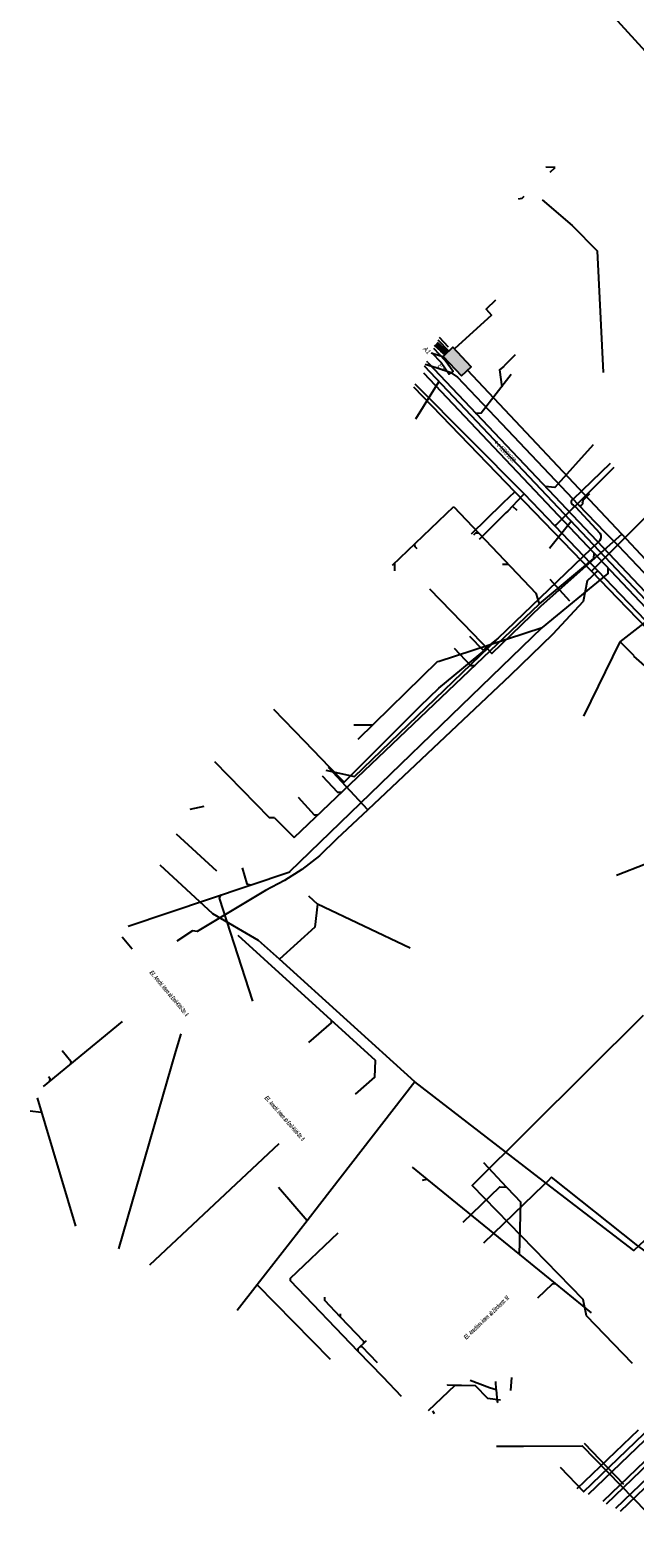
# Model space of a CAD drawing. Header units: metres. Extents: x 2695563 to 2696938, y 1260544 to 1262032.
# Tile 11 of 256: x 2695563 to 2695631, y 1260925 to 1261094. Entities that reach past the tile are written whole.
import ezdxf

# ---------------------------------------------------------------- set-up
doc = ezdxf.new("R2010")
doc.units = ezdxf.units.M
doc.linetypes.add('AUSGEZOGEN', pattern=[0])
for name, color, linetype in [('AW_LK_ Haltung Text', 7, 'AUSGEZOGEN'), ('AW_LK_Ein-Auslauftext', 24, 'AUSGEZOGEN'), ('AW_LK_Haltung', 24, 'AUSGEZOGEN'), ('AW_LK_Trasselinie', 24, 'AUSGEZOGEN'), ('EW_LK_Freitext_Text', 1, 'AUSGEZOGEN'), ('EW_LK_Trasseabs', 1, 'AUSGEZOGEN'), ('EW_LK_Trasserand', 1, 'AUSGEZOGEN'), ('FM_LK_SW_BAUWERK', 94, 'AUSGEZOGEN'), ('FM_LK_SW_TRASSEKANTE', 94, 'AUSGEZOGEN'), ('GA_LK_Leitung', 32, 'AUSGEZOGEN'), ('TV_LK_LEITUNG', 92, 'AUSGEZOGEN'), ('WA_LK_Leitung', 171, 'AUSGEZOGEN')]:
    doc.layers.add(name, color=color, linetype=linetype)
doc.styles.add('ARIAL', font='arial.ttf')
doc.styles.add('ARIALNARROW', font='ARIALN.TTF')
pattern_1 = [(0, (2708005, 1273150), (6075, 6075), [6075, -6075]), (90, (2708005, 1273150), (-6075, 6075), [6075, -6075])]

# ---------------------------------------------------------------- blocks, each defined once
blk = doc.blocks.new('COMPLEXOBJECT_1484')
at = {"layer": 'AW_LK_Trasselinie', "color": 24, "linetype": 'AUSGEZOGEN', "transparency": 33554687}
blk.add_line((5605.92, 11055.76), (5667.41, 10990.78), dxfattribs=at)
blk.add_arc((5676.15, 10999.84), 12.59, 226.0084, 252.1744, dxfattribs=at)
blk = doc.blocks.new('COMPLEXOBJECT_1485')
at = {"layer": 'AW_LK_Trasselinie', "color": 24, "linetype": 'AUSGEZOGEN', "transparency": 33554687}
blk.add_line((5606.41, 11056.92), (5668.28, 10991.62), dxfattribs=at)
blk.add_arc((5676.17, 10999.87), 11.42, 226.2715, 251.9635, dxfattribs=at)
blk = doc.blocks.new('COMPLEXOBJECT_1551')
at = {"layer": 'AW_LK_Haltung', "color": 24, "linetype": 'AUSGEZOGEN', "transparency": 33554687}
blk.add_line((5667.84, 10991.2), (5606.03, 11056.52), dxfattribs=at)
blk.add_arc((5676.15, 10999.85), 11.99, 226.1243, 249.6488, dxfattribs=at)
blk = doc.blocks.new('COMPLEXOBJECT_2483')
at = {"layer": 'EW_LK_Trasseabs', "color": 1, "linetype": 'AUSGEZOGEN', "transparency": 33554687}
blk.add_line((5623.9, 11041.52), (5624.59, 11042.24), dxfattribs=at)
for centre, radius, start, end in [((5623.53, 11041.17), 0.288, 217.7356, 22.4016), ((5624.11, 11041.3), 0.315, 133.7704, 182.0493)]:
    blk.add_arc(centre, radius, start, end, dxfattribs=at)
blk = doc.blocks.new('COMPLEXOBJECT_2487')
at = {"layer": 'EW_LK_Trasseabs', "color": 1, "linetype": 'AUSGEZOGEN', "transparency": 33554687}
for p, q in [((5625.78, 11037.73), (5623.03, 11040.7)), ((5614.33, 11026), (5625.73, 11036.96))]:
    blk.add_line(p, q, dxfattribs=at)
for centre, radius, start, end in [((5622.87, 11041.26), 0.366, 113.7769, 236.9474), ((5622.25, 11039.99), 1.05, 42.564, 66.8136), ((5625.27, 11037.38), 0.617, 317.0306, 34.6716)]:
    blk.add_arc(centre, radius, start, end, dxfattribs=at)

msp = doc.modelspace()

# ---------------------------------------------------------------- hatches: boundary and pattern name
at = {"layer": 'EW_LK_Trasserand', "lineweight": 18, "transparency": 33554687}
h = msp.add_hatch(dxfattribs=at)
h.set_pattern_fill('MUSTER', color=1, scale=6075, style=0, pattern_type=2)
h.set_pattern_definition(pattern_1)
h.paths.add_polyline_path([(2695587.89, 1261079.44), (2695587.89, 1261079.44), (2695587.89, 1261079.44)], flags=0)
h = msp.add_hatch(dxfattribs=at)
h.set_pattern_fill('MUSTER', color=1, scale=6075, style=0, pattern_type=2)
h.set_pattern_definition(pattern_1)
h.paths.add_polyline_path([(2695607.81, 1261057.85), (2695608.88, 1261056.72), (2695609.8, 1261055.41), (2695610.23, 1261055.71), (2695609.33, 1261056.97)], flags=0)
h = msp.add_hatch(dxfattribs=at)
h.set_pattern_fill('MUSTER', color=1, scale=6075, style=0, pattern_type=2)
h.set_pattern_definition(pattern_1)
h.paths.add_polyline_path([(2695627.02, 1260928.92), (2695627.46, 1260928.69), (2695652.72, 1260952.94), (2695674.6, 1260973.83), (2695675.67, 1260975.55), (2695678.54, 1260978.29), (2695678.17, 1260978.68), (2695675.27, 1260975.92), (2695674.2, 1260974.15), (2695652.37, 1260953.24)], flags=0)
h = msp.add_hatch(dxfattribs=at)
h.set_pattern_fill('MUSTER', color=1, scale=6075, style=0, pattern_type=2)
h.set_pattern_definition(pattern_1)
h.paths.add_polyline_path([(2695628.45, 1260928.17), (2695629.03, 1260927.87), (2695641.63, 1260939.94), (2695671.13, 1260968.31), (2695670.73, 1260968.73), (2695641.2, 1260940.39)], flags=0)
at = {"layer": 'FM_LK_SW_BAUWERK', "transparency": 33554687}
msp.add_hatch(color=7, dxfattribs=at).paths.add_polyline_path([(2695611.15, 1261055.23), (2695612.24, 1261056.26), (2695610.19, 1261058.44), (2695609.1, 1261057.41)])

# ---------------------------------------------------------------- linework, layer by layer
at = {"layer": 'AW_LK_Haltung', "color": 24, "linetype": 'AUSGEZOGEN', "transparency": 33554687}
for p, q in [((2695632.62, 1261090.75), (2695627.95, 1261095.88)), ((2695621.69, 1261078.6), (2695620.63, 1261078.64)), ((2695621.14, 1261078.09), (2695621.69, 1261078.6)), ((2695609.7, 1261058.47), (2695608.7, 1261059.53)), ((2695617.2, 1261057.59), (2695615.96, 1261056.36)), ((2695606.03, 1261050.41), (2695608.62, 1261054.58)), ((2695603.42, 1261033.99), (2695610.29, 1261040.56)), ((2695621.04, 1261035.89), (2695623.47, 1261038.92)), ((2695603.67, 1261033.37), (2695603.67, 1261034.22)), ((2695615.78, 1261034.11), (2695616.41, 1261034.11)), ((2695621.1, 1261032.41), (2695623.31, 1261029.99)), ((2695592.4, 1261003.45), (2695619.91, 1261029.65)), ((2695591.88, 1260999.61), (2695620.24, 1261027.01)), ((2695608.54, 1261023.2), (2695620.21, 1261027)), ((2695624.92, 1261017.05), (2695628.99, 1261025.39)), ((2695630.54, 1261023.82), (2695628.99, 1261025.39)), ((2695599.56, 1261014.49), (2695608.53, 1261023.21)), ((2695639.99, 1261015.42), (2695630.53, 1261023.8)), ((2695599.07, 1261016.09), (2695601.2, 1261016.09)), ((2695582.25, 1261006.91), (2695580.66, 1261006.59)), ((2695590.17, 1261005.65), (2695592.4, 1261003.45)), ((2695583.69, 1260999.66), (2695579.19, 1261003.8)), ((2695573.73, 1260993.5), (2695591.88, 1260999.6)), ((2695574.18, 1260990.9), (2695573.07, 1260992.25)), ((2695573.09, 1260982.81), (2695564.2, 1260975.5)), ((2695563.98, 1260972.6), (2695562.74, 1260972.75)), ((2695605.62, 1260966.45), (2695607.29, 1260965.09)), ((2695606.79, 1260965.01), (2695607.29, 1260965.09)), ((2695597.56, 1260949.99), (2695597.56, 1260949.67)), ((2695602.33, 1260942.91), (2695604.39, 1260940.74)), ((2695607.46, 1260939.14), (2695610.45, 1260942)), ((2695614.97, 1260942.39), (2695615.04, 1260941.49)), ((2695616.78, 1260942.86), (2695616.67, 1260941.38)), ((2695607.91, 1260939.12), (2695608.09, 1260938.81)), ((2695622.23, 1260932.8), (2695624.9, 1260930.02))]:
    msp.add_line(p, q, dxfattribs=at)
for points in [[(2695617.58, 1261075.09), (2695617.97, 1261075.16), (2695618.21, 1261075.38)], [(2695616.73, 1261055.37), (2695613.37, 1261051.04), (2695612.72, 1261051.01)], [(2695615.97, 1261056.34), (2695615.43, 1261055.9), (2695615.68, 1261054.02)], [(2695625.95, 1261047.48), (2695621.65, 1261042.7), (2695620.55, 1261042.81)], [(2695610.29, 1261040.55), (2695619.52, 1261030.87), (2695619.89, 1261029.65)], [(2695606.19, 1261035.83), (2695605.95, 1261036.06), (2695605.92, 1261036.36)], [(2695612.57, 1261037.4), (2695612.79, 1261037.61), (2695613.11, 1261037.61)], [(2695619.91, 1261029.65), (2695626.04, 1261034.73), (2695626.06, 1261035.3)], [(2695620.25, 1261027), (2695627.62, 1261033.06), (2695627.65, 1261033.64)], [(2695628.97, 1261025.39), (2695632.33, 1261028.02), (2695632.39, 1261028.62)], [(2695610.33, 1261024.68), (2695612.16, 1261022.72), (2695612.69, 1261022.75)], [(2695590.16, 1261005.63), (2695589.6, 1261005.63), (2695583.48, 1261011.92)], [(2695595.54, 1261010.34), (2695597.23, 1261008.52), (2695597.73, 1261008.52)], [(2695592.85, 1261007.98), (2695594.63, 1261006), (2695595.08, 1261006)], [(2695586.54, 1261000.02), (2695587.08, 1260998.25), (2695587.43, 1260998.14)], [(2695587.73, 1260985.06), (2695583.99, 1260996.62), (2695584.17, 1260997.03)], [(2695599.26, 1260974.65), (2695601.43, 1260976.53), (2695601.5, 1260978.43), (2695586.08, 1260992.44)], [(2695594.02, 1260980.43), (2695596.57, 1260982.65), (2695596.59, 1260982.89)], [(2695566.33, 1260979.53), (2695567.31, 1260978.36), (2695567.28, 1260978.03)], [(2695564.8, 1260976.64), (2695564.97, 1260976.44), (2695564.93, 1260976.1)], [(2695613.62, 1260966.98), (2695616.23, 1260964.22), (2695617.12, 1260963.28)], [(2695607.29, 1260965.09), (2695621.69, 1260953.38), (2695625.74, 1260950.09)], [(2695611.35, 1260960.29), (2695615.47, 1260964.24), (2695616.23, 1260964.22)], [(2695617.12, 1260963.28), (2695617.81, 1260962.55), (2695617.65, 1260956.67)], [(2695597.27, 1260959.06), (2695591.95, 1260953.97), (2695591.95, 1260953.72), (2695599.53, 1260945.8), (2695602.33, 1260942.91)], [(2695619.74, 1260951.79), (2695621.38, 1260953.36), (2695621.69, 1260953.38)], [(2695595.77, 1260951.87), (2695595.79, 1260951.52), (2695597.56, 1260949.67), (2695600.18, 1260946.94), (2695600.18, 1260946.68)], [(2695600.47, 1260946.96), (2695600.18, 1260946.68), (2695599.77, 1260946.29), (2695599.53, 1260946.06), (2695599.52, 1260945.81)], [(2695601.75, 1260944.49), (2695600.02, 1260946.29), (2695599.77, 1260946.29)], [(2695609.58, 1260942.05), (2695609.6, 1260942.02), (2695610.45, 1260942), (2695611.18, 1260941.98)], [(2695611.18, 1260941.98), (2695612.72, 1260941.95), (2695614.07, 1260940.54), (2695615.54, 1260940.34)], [(2695612.14, 1260942.56), (2695614.33, 1260941.74), (2695615.05, 1260941.49)], [(2695615.05, 1260941.49), (2695615.18, 1260940.13), (2695615.27, 1260940.04)]]:
    msp.add_lwpolyline(points, dxfattribs=at)
at = {"layer": 'AW_LK_Trasselinie', "color": 24, "linetype": 'AUSGEZOGEN', "transparency": 33554687}
msp.add_line((2695607.38, 1261056.73), (2695607.27, 1261056.84), dxfattribs=at)
at = {"layer": 'EW_LK_Trasseabs', "color": 1, "linetype": 'AUSGEZOGEN', "transparency": 33554687}
for p, q in [((2695610.01, 1261055.56), (2695610.71, 1261055.09)), ((2695623.69, 1261041.4), (2695627.89, 1261045.42)), ((2695624.27, 1261040.81), (2695623.69, 1261041.4)), ((2695644.32, 1261019.81), (2695628.78, 1261036.16)), ((2695613.6, 1261024.47), (2695612.11, 1261025.98)), ((2695599.16, 1261010.29), (2695615.3, 1261025.81)), ((2695615.3, 1261025.81), (2695613.6, 1261024.47)), ((2695595.94, 1261010.98), (2695599.16, 1261010.29)), ((2695624.15, 1260930.41), (2695631.02, 1260936.97)), ((2695629.39, 1260930.85), (2695624.97, 1260935.44))]:
    msp.add_line(p, q, dxfattribs=at)
for points in [[(2695610.01, 1261055.56), (2695608.33, 1261056.14), (2695607.09, 1261056.5)], [(2695623.69, 1261041.4), (2695615.71, 1261049.87), (2695610.71, 1261055.09)], [(2695628.78, 1261036.16), (2695627.33, 1261037.61), (2695624.27, 1261040.81)]]:
    msp.add_lwpolyline(points, dxfattribs=at)
at = {"layer": 'EW_LK_Trasserand', "color": 1, "linetype": 'AUSGEZOGEN', "transparency": 33554687}
for p, q in [((2695609.33, 1261056.97), (2695608.06, 1261058.32)), ((2695629.03, 1260927.87), (2695641.63, 1260939.94))]:
    msp.add_line(p, q, dxfattribs=at)
for points in [[(2695607.81, 1261057.85), (2695608.88, 1261056.72), (2695609.8, 1261055.41), (2695610.23, 1261055.71), (2695609.33, 1261056.97)], [(2695678.17, 1260978.68), (2695675.27, 1260975.92), (2695674.2, 1260974.15), (2695652.37, 1260953.24), (2695627.02, 1260928.92)], [(2695627.46, 1260928.69), (2695652.72, 1260952.94), (2695674.6, 1260973.83), (2695675.67, 1260975.55), (2695678.54, 1260978.29), (2695678.17, 1260978.68)], [(2695641.63, 1260939.94), (2695671.13, 1260968.31), (2695670.73, 1260968.73), (2695641.2, 1260940.39), (2695628.45, 1260928.17)]]:
    msp.add_lwpolyline(points, dxfattribs=at)
at = {"layer": 'FM_LK_SW_BAUWERK', "color": 94, "transparency": 33554687}
msp.add_lwpolyline([(2695611.15, 1261055.23), (2695612.24, 1261056.26), (2695610.19, 1261058.44), (2695609.1, 1261057.41), (2695611.15, 1261055.23)], close=True, dxfattribs=at)
at = {"layer": 'FM_LK_SW_TRASSEKANTE', "linetype": 'AUSGEZOGEN', "transparency": 33554687}
for p, q in [((2695608.83, 1261058.02), (2695608.15, 1261058.63)), ((2695608.85, 1261058.04), (2695608.18, 1261058.65)), ((2695608.87, 1261058.07), (2695608.2, 1261058.68)), ((2695609.09, 1261058.32), (2695608.42, 1261058.93)), ((2695609.11, 1261058.35), (2695608.45, 1261058.95)), ((2695609.13, 1261058.37), (2695608.47, 1261058.97)), ((2695609.37, 1261057.63), (2695608.85, 1261058.04)), ((2695609.39, 1261057.66), (2695608.87, 1261058.07)), ((2695609.6, 1261057.92), (2695609.09, 1261058.32)), ((2695609.62, 1261057.94), (2695609.11, 1261058.35)), ((2695609.64, 1261057.97), (2695609.13, 1261058.37)), ((2695609.35, 1261057.61), (2695608.83, 1261058.02))]:
    msp.add_line(p, q, dxfattribs=at)
at = {"layer": 'FM_LK_SW_TRASSEKANTE', "color": 255, "transparency": 33554687}
for p, q in [((2695608.98, 1261058.2), (2695608.31, 1261058.8)), ((2695609.49, 1261057.79), (2695608.98, 1261058.2))]:
    msp.add_line(p, q, dxfattribs=at)
at = {"layer": 'FM_LK_SW_TRASSEKANTE', "color": 94, "linetype": 'AUSGEZOGEN', "transparency": 33554687}
for p, q in [((2695609.73, 1261058.01), (2695608.54, 1261059.23)), ((2695609.17, 1261057.34), (2695607.78, 1261057.79)), ((2695629.15, 1261037.48), (2695611.83, 1261055.87)), ((2695655.71, 1261009.06), (2695629.15, 1261037.48)), ((2695563.52, 1260974.22), (2695567.85, 1260959.84)), ((2695576.17, 1260955.48), (2695590.69, 1260969.1))]:
    msp.add_line(p, q, dxfattribs=at)
for points in [[(2695615, 1261063.74), (2695613.92, 1261062.72), (2695614.53, 1261062.03), (2695610.37, 1261058.25)], [(2695607.58, 1261031.34), (2695612.45, 1261026.32), (2695614.11, 1261024.57), (2695614.58, 1261024.08), (2695620.13, 1261029.44), (2695629.15, 1261037.48)], [(2695590.07, 1261017.82), (2695593.55, 1261014.24), (2695596.33, 1261011.36), (2695598, 1261009.64), (2695606.54, 1261018.19), (2695608.63, 1261020.2), (2695614.02, 1261024.66)], [(2695628.56, 1260999.23), (2695635.08, 1261001.77), (2695643, 1261004.87), (2695647.92, 1261000.58)], [(2695630.35, 1260944.44), (2695628.27, 1260946.6), (2695625.21, 1260949.77), (2695624.83, 1260951.62), (2695612.37, 1260964.41), (2695631.6, 1260983.52)], [(2695572.71, 1260957.3), (2695579.11, 1260979.44), (2695579.68, 1260981.42)], [(2695615.1, 1260935.14), (2695618.12, 1260935.16), (2695624.72, 1260935.19), (2695634.78, 1260924.86)]]:
    msp.add_lwpolyline(points, dxfattribs=at)
at = {"layer": 'GA_LK_Leitung', "color": 32, "linetype": 'AUSGEZOGEN', "transparency": 33554687}
msp.add_line((2695628.73, 1261036.29), (2695634.44, 1261041.99), dxfattribs=at)
for points in [[(2695605.77, 1261054), (2695617.16, 1261042.23), (2695625.77, 1261033.33), (2695628.69, 1261030.3)], [(2695612.3, 1261037.52), (2695615.75, 1261040.86), (2695615.9, 1261041.01), (2695617.16, 1261042.23)], [(2695625.77, 1261033.33), (2695628.46, 1261036.02), (2695628.6, 1261036.15), (2695628.73, 1261036.29)], [(2695628.69, 1261030.3), (2695649.84, 1261008.44), (2695673.95, 1260983.71)], [(2695624.86, 1260930.04), (2695638.51, 1260943.15), (2695643.83, 1260948.18), (2695652.84, 1260956.79), (2695653.84, 1260956.79), (2695657.91, 1260960.74), (2695658.41, 1260961.2), (2695658.48, 1260962.2), (2695677.39, 1260980.13)], [(2695621.27, 1260965.31), (2695620.86, 1260964.89), (2695620.38, 1260964.42), (2695613.65, 1260957.92)], [(2695643.83, 1260948.18), (2695643.64, 1260948.38), (2695643.25, 1260948.8), (2695630.96, 1260957.62), (2695621.27, 1260965.31)]]:
    msp.add_lwpolyline(points, dxfattribs=at)
at = {"layer": 'TV_LK_LEITUNG', "color": 92, "linetype": 'AUSGEZOGEN', "transparency": 33554687}
for p, q in [((2695593.99, 1260996.88), (2695595.02, 1260995.96)), ((2695605.42, 1260991.04), (2695595.02, 1260995.96)), ((2695605.94, 1260976.03), (2695590.72, 1260989.78)), ((2695593.84, 1260960.44), (2695590.63, 1260964.16)), ((2695593.84, 1260960.44), (2695588.24, 1260953.23)), ((2695588.24, 1260953.23), (2695586, 1260950.35)), ((2695596.47, 1260944.88), (2695588.24, 1260953.23))]:
    msp.add_line(p, q, dxfattribs=at)
for points in [[(2695620.24, 1261075), (2695623.61, 1261072.11), (2695626.4, 1261069.25), (2695627.07, 1261055.61)], [(2695590.72, 1260989.78), (2695588.38, 1260991.89), (2695583.24, 1260994.89), (2695577.34, 1261000.33)], [(2695595.02, 1260995.96), (2695594.71, 1260993.36), (2695590.72, 1260989.78)], [(2695605.94, 1260976.03), (2695595.23, 1260962.23), (2695593.84, 1260960.44)], [(2695641.42, 1260967.31), (2695630.53, 1260957.11), (2695621.18, 1260964.25), (2695605.94, 1260976.03)]]:
    msp.add_lwpolyline(points, dxfattribs=at)
at = {"layer": 'WA_LK_Leitung', "color": 7, "linetype": 'AUSGEZOGEN', "transparency": 33554687}
for p, q in [((2695623.91, 1261040.61), (2695628.31, 1261044.98)), ((2695600.65, 1261006.53), (2695596.25, 1261011.28))]:
    msp.add_line(p, q, dxfattribs=at)
for points in [[(2695605.94, 1261054.33), (2695618.19, 1261041.99), (2695621.64, 1261038.39), (2695626.47, 1261033.37), (2695628.99, 1261030.74)], [(2695618.19, 1261041.99), (2695618.02, 1261041.81), (2695616.9, 1261040.6), (2695617.37, 1261040.15)], [(2695616.9, 1261040.6), (2695616.37, 1261040.07), (2695616.14, 1261039.85), (2695613.15, 1261036.88)], [(2695621.64, 1261038.39), (2695621.78, 1261038.52), (2695623.56, 1261040.26), (2695623.71, 1261040.41), (2695623.91, 1261040.61)], [(2695626.47, 1261033.37), (2695626.29, 1261033.2), (2695625.98, 1261032.9), (2695625.65, 1261032.58), (2695625.5, 1261032.44), (2695625.46, 1261032.41), (2695625.35, 1261032.31), (2695625.27, 1261032.22), (2695624.84, 1261029.91), (2695621.37, 1261026.23), (2695616.63, 1261021.61), (2695600.65, 1261006.53), (2695597.17, 1261003.28), (2695595.23, 1261001.39), (2695593.23, 1260999.84), (2695591.29, 1260998.63), (2695589.16, 1260997.48), (2695581.51, 1260992.91), (2695580.98, 1260992.96), (2695579.22, 1260991.79)], [(2695628.99, 1261030.74), (2695649.78, 1261009.12), (2695664.75, 1260993.86), (2695674.32, 1260984.11)], [(2695625.41, 1260929.76), (2695638.97, 1260942.74), (2695653.05, 1260956.2), (2695654.1, 1260956.24), (2695657.85, 1260959.96), (2695659.01, 1260960.99), (2695659.15, 1260962.01), (2695672.89, 1260975.04), (2695673.52, 1260975.64), (2695678.27, 1260980.1)]]:
    msp.add_lwpolyline(points, dxfattribs=at)

# ---------------------------------------------------------------- block references
at = {"layer": 'AW_LK_Haltung', "color": 24, "linetype": 'AUSGEZOGEN', "lineweight": -3, "transparency": 33554687}
msp.add_blockref('COMPLEXOBJECT_1551', (2690000.97, 1249999.81), dxfattribs=at)
at = {"layer": 'AW_LK_Trasselinie', "color": 24, "linetype": 'AUSGEZOGEN', "lineweight": -3, "transparency": 33554687}
for name in ['COMPLEXOBJECT_1485', 'COMPLEXOBJECT_1484']:
    msp.add_blockref(name, (2690000.97, 1249999.81), dxfattribs=at)
at = {"layer": 'EW_LK_Trasseabs', "color": 1, "linetype": 'AUSGEZOGEN', "lineweight": -3, "transparency": 33554687}
for name in ['COMPLEXOBJECT_2487', 'COMPLEXOBJECT_2483']:
    msp.add_blockref(name, (2690000.97, 1249999.81), dxfattribs=at)

# ---------------------------------------------------------------- texts
at = {"layer": 'AW_LK_ Haltung Text', "color": 24, "transparency": 33554687, "insert": (2695616.01, 1261046.81), "char_height": 0.5571, "width": 3.7084, "attachment_point": 5, "rotation": 313.7166, "style": 'ARIAL'}
msp.add_mtext('\\A1;{\\fArial|i1|b0;\\H0.557054;\\W0.700000;\\C24;< \\W0.490000;e 1200/1800}\\P', dxfattribs=at)
at = {"layer": 'AW_LK_Ein-Auslauftext', "color": 24, "transparency": 33554687, "char_height": 0.5571, "width": 0.8554, "attachment_point": 7, "style": 'ARIAL'}
for s, insert, rotation in [('\\A1;{\\fArial|i1|b0;\\H0.557054;\\W0.700000;\\C24;A1}\\P', (2695606.81, 1261058.21), 312.9822), ('\\A1;{\\fArial|i1|b0;\\H0.557054;\\W0.700000;\\C24;E1}\\P', (2695608.46, 1261056.33), 313.4205)]:
    msp.add_mtext(s, dxfattribs=dict(at, insert=insert, rotation=rotation))
at = {"layer": 'EW_LK_Freitext_Text', "color": 1, "transparency": 33554687, "char_height": 0.5075, "attachment_point": 5, "style": 'ARIALNARROW'}
for s, insert, width, rotation in [('\\A1;{\\fArial Narrow|i1|b1;\\H0.507500;\\W0.700000;\\C1;El. \\W0.490000;Anschl. intern ab Emil-Klöti-Str. 6}\\P', (2695578.35, 1260985.95), 7.2668, 309.6792), ('\\A1;{\\fArial Narrow|i1|b1;\\H0.507500;\\W0.700000;\\C1;El. \\W0.490000;Anschl. intern ab Emil-Klöti-Str. 6}\\P', (2695591.32, 1260971.94), 7.2668, 311.1462), ('\\A1;{\\fArial Narrow|i1|b1;\\H0.507500;\\W0.700000;\\C1;El. \\W0.490000;Anschluss intern  ab Zürcherstr. 92}\\P', (2695613.97, 1260949.58), 7.6217, 43.8354)]:
    msp.add_mtext(s, dxfattribs=dict(at, insert=insert, width=width, rotation=rotation))

doc.saveas('drawing.dxf')
